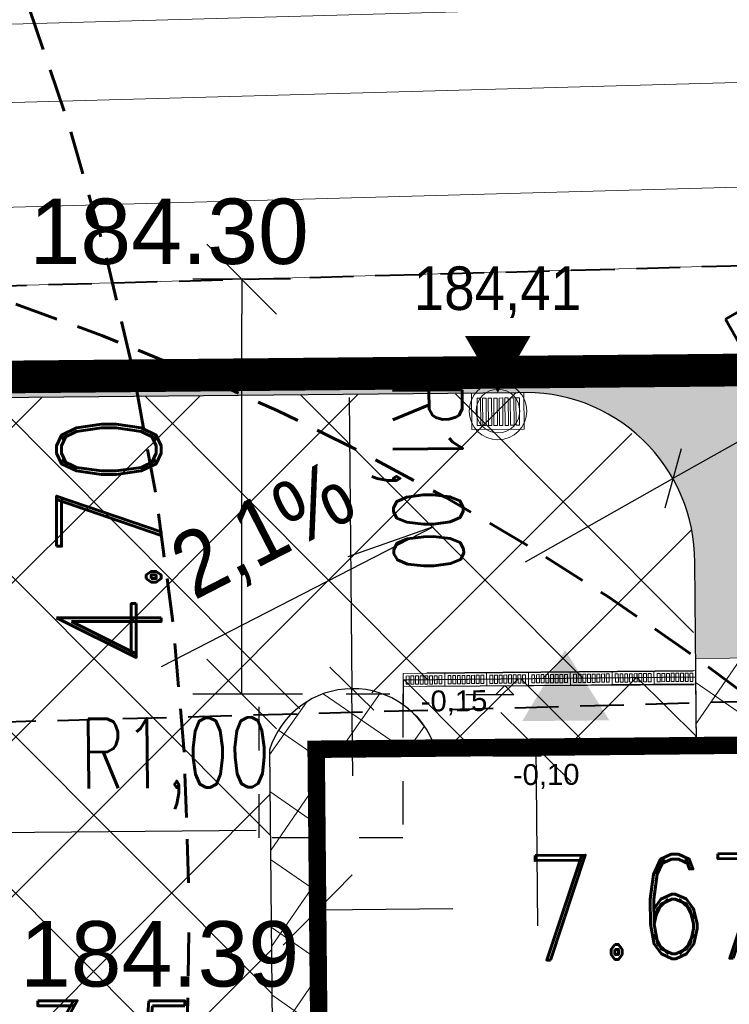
# Model space of a CAD drawing. Extents: x 8014 to 6635291, y -5609 to 5765892.
# Tile 76 of 158: x 6601185.32 to 6601193.46, y 5731807.04 to 5731818.33. Entities that reach past the tile are written whole.
import ezdxf
from ezdxf.enums import TextEntityAlignment as Align

# ---------------------------------------------------------------- set-up
doc = ezdxf.new("R2010")
doc.units = 0
doc.header["$PDSIZE"] = 0.75
for name, pattern in [('( Dashed )', [0.75, 0.5, -0.25]), ('DASHED', [0.75, 0.5, -0.25]), ('HIDDEN', [0.375, 0.25, -0.125]), ('PRZER1-1', [1, 0.5, -0.5])]:
    doc.linetypes.add(name, pattern=pattern)
doc.layers.get('0').update_dxf_attribs({"linetype": 'CONTINUOUS'})
doc.layers.get('Defpoints').update_dxf_attribs({"linetype": 'CONTINUOUS'})
for name, color, linetype, lineweight in [('!m_spadki', 7, 'CONTINUOUS', 30), ('!m_wpusty', 2, 'CONTINUOUS', 20), ('a_krawężnik', 7, 'CONTINUOUS', 30), ('a_obrzeże', 7, 'CONTINUOUS', 18), ('D_WYMIARY', 7, 'CONTINUOUS', 15), ('GESDZI', 7, 'CONTINUOUS', 18), ('GSPWPS_O', 7, 'CONTINUOUS', 13), ('T_str.ochr.8m', 40, 'HIDDEN', 60)]:
    doc.layers.add(name, color=color, linetype=linetype, lineweight=lineweight)
for name, color, linetype in [('A-SZRAF- DROGI', 130, 'CONTINUOUS'), ('a_budynek', 10, 'CONTINUOUS'), ('a_chodnik', 31, 'CONTINUOUS'), ('a_drogi', 4, 'CONTINUOUS'), ('a_granica', 12, 'DASHED'), ('a_komunikacja', 7, 'CONTINUOUS'), ('A_opis', 7, 'CONTINUOUS'), ('a_zieleń', 80, 'CONTINUOUS'), ('Budowlane - Chodnik', 7, 'CONTINUOUS'), ('STREFY', 7, 'CONTINUOUS'), ('Wymiarowanie', 7, 'CONTINUOUS'), ('Wymiarowanie - Poziomy', 172, 'CONTINUOUS')]:
    doc.layers.add(name, color=color, linetype=linetype)
for name, color, linetype, lineweight, true_color in [('AP_HATCH_DROGI', 7, 'CONTINUOUS', 15, 0x949494), ('GESUZY', 7, 'CONTINUOUS', 18, 0x008000), ('GULCPR', 7, 'CONTINUOUS', 18, 0xd200d2)]:
    doc.layers.add(name, color=color, linetype=linetype, lineweight=lineweight, true_color=true_color)
doc.styles.add('Arial', font='arial.ttf')
doc.styles.add('GENERATED_STYLE_2', font='arial.ttf')
doc.styles.add('Romand', font='romand.shx', dxfattribs={"width": 0.8})
doc.styles.add('ROMANS', font='romans.shx', dxfattribs={"width": 0.7})
doc.dimstyles.new('DIM500', dxfattribs={"dimscale": 40, "dimtxt": 0.03, "dimasz": 0.01, "dimexe": 0, "dimexo": 0, "dimgap": 0.02, "dimtad": 1, "dimzin": 9, "dimdsep": 46, "dimtxsty": 'ROMANS', "dimblk": 'TICK1', "dimcen": 0, "dimse1": 1, "dimse2": 1, "dimclrd": 256, "dimclre": 7, "dimclrt": 6, "dimazin": 0, "dimtfac": 1, "dimtdec": 4, "dimtix": 1, "dimtmove": 2, "dimatfit": 3, "dimldrblk": 'TICK1', "dimfxl": 1, "dimtolj": 1, "dimtzin": 9, "dimarcsym": 0})
doc.dimstyles.new('wymiary 1000', dxfattribs={"dimtxt": 1.2, "dimasz": 0.5, "dimexe": 0.2, "dimexo": 0, "dimgap": 0.3, "dimtad": 1, "dimzin": 1, "dimtxsty": 'ROMANS', "dimblk": 'OBLIQUE', "dimcen": 1.5, "dimazin": 0, "dimtfac": 1, "dimtix": 1, "dimtmove": 0, "dimatfit": 3, "dimfxl": 1.25, "dimarcsym": 0})

# ---------------------------------------------------------------- blocks, each defined once
blk = doc.blocks.new('_Oblique')
at = {"color": 0, "linetype": 'ByBlock', "lineweight": -2}
blk.add_line((-0.5, -0.5), (0.5, 0.5), dxfattribs=at)
blk = doc.blocks.new('*D58')
at = {"layer": 'D_WYMIARY', "color": 0, "linetype": 'Continuous', "lineweight": -2}
for p in [(6601188.032255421, 5731809.030940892), (6601183.692454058, 5731808.98941839)]:
    blk.add_line(p, (6601184.692408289, 5731808.998985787), dxfattribs=at)
at = {"layer": 'Defpoints', "color": 0}
for p in [(6601183.692454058, 5731808.98941839), (6601184.692408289, 5731808.998985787)]:
    blk.add_point(p, dxfattribs=at)
at = {"layer": 'D_WYMIARY', "color": 0, "linetype": 'Continuous', "lineweight": -2, "xscale": 0.5, "yscale": 0.5, "zscale": 0.5, "rotation": 180.5481798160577}
blk.add_blockref('_Oblique', (6601184.692408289, 5731808.998985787), dxfattribs=at)
at = {"layer": 'D_WYMIARY', "color": 0, "lineweight": 9, "insert": (6601187.104871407, 5731809.798293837), "char_height": 0.8, "attachment_point": 5, "rotation": 0.5481798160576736, "style": 'ROMANS'}
blk.add_mtext('R1,00', dxfattribs=at)
blk = doc.blocks.new('*D63')
at = {"layer": 'D_WYMIARY', "color": 0, "linetype": 'Continuous', "lineweight": -2}
for p in [(6601189.096657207, 5731813.996991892), (6601189.137850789, 5731809.657123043)]:
    blk.add_line(p, (6601189.128358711, 5731810.657142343), dxfattribs=at)
at = {"layer": 'Defpoints', "color": 0}
for p in [(6601189.128358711, 5731810.657142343), (6601189.137850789, 5731809.657123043)]:
    blk.add_point(p, dxfattribs=at)
at = {"layer": 'D_WYMIARY', "color": 0, "linetype": 'Continuous', "lineweight": -2, "xscale": 0.5, "yscale": 0.5, "zscale": 0.5, "rotation": 270.543829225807}
blk.add_blockref('_Oblique', (6601189.128358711, 5731810.657142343), dxfattribs=at)
at = {"layer": 'D_WYMIARY', "color": 0, "lineweight": 9, "insert": (6601189.881544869, 5731813.084400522), "char_height": 0.8, "attachment_point": 5, "rotation": 270.54382922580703, "style": 'ROMANS'}
blk.add_mtext('R1,00', dxfattribs=at)
blk = doc.blocks.new('OSI18050_XREF_190115_2019.01.15_PB_ ZAGOSPODAROWANIE$0$wpusty')
for p, q in [((-0.2386148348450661, 0.1494239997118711), (-0.1985768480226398, 0.1494239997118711)), ((-0.2386148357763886, -0.1650720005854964), (-0.2386148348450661, 0.1494239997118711)), ((-0.1985768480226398, 0.1494239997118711), (-0.1985768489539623, -0.165072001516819)), ((-0.1749438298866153, 0.1494239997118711), (-0.1349058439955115, 0.1494239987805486)), ((-0.1749438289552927, -0.1650720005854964), (-0.1749438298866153, 0.1494239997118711)), ((-0.1349058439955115, 0.1494239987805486), (-0.1349058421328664, -0.1650720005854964)), ((-0.1112728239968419, 0.1494239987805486), (-0.07123483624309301, 0.1494239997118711)), ((-0.1112728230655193, -0.1650720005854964), (-0.1112728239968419, 0.1494239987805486)), ((-0.07123483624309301, 0.1494239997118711), (-0.07123483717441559, -0.1650720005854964)), ((-0.04760181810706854, 0.1494239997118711), (-0.007563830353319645, 0.1494239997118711)), ((-0.04760181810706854, -0.1650720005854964), (-0.04760181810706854, 0.1494239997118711)), ((-0.007563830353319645, 0.1494239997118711), (-0.00756383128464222, -0.1650720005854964)), ((0.01606918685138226, 0.1494239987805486), (0.05610717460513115, 0.1494239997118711)), ((0.01606918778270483, -0.1650720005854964), (0.01606918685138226, 0.1494239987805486)), ((0.05610717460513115, 0.1494239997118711), (0.05610717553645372, -0.165072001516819)), ((0.07974019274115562, 0.1494239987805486), (0.1197781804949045, 0.1494239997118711)), ((0.0797401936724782, -0.1650720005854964), (0.07974019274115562, 0.1494239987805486)), ((0.1197781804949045, 0.1494239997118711), (0.1197781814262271, -0.1650720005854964)), ((0.1434111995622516, 0.1494239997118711), (0.1834491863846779, 0.1494239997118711)), ((0.1434111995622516, -0.1650720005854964), (0.1434111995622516, 0.1494239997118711)), ((0.1834491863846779, 0.1494239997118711), (0.1834491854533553, -0.1650720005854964)), ((0.2070822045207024, 0.1494239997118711), (0.2471201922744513, 0.1494239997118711)), ((0.2070822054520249, -0.1650720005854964), (0.2070822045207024, 0.1494239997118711)), ((0.2471201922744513, 0.1494239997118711), (0.2471201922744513, -0.1650720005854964)), ((-0.1985768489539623, -0.165072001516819), (-0.2386148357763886, -0.1650720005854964)), ((-0.1349058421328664, -0.1650720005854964), (-0.1749438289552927, -0.1650720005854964)), ((-0.07123483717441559, -0.1650720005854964), (-0.1112728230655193, -0.1650720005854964)), ((-0.00756383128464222, -0.1650720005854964), (-0.04760181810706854, -0.1650720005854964)), ((0.05610717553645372, -0.165072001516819), (0.01606918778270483, -0.1650720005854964)), ((0.1197781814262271, -0.1650720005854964), (0.0797401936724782, -0.1650720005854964)), ((0.1834491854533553, -0.1650720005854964), (0.1434111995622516, -0.1650720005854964)), ((0.2471201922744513, -0.1650720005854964), (0.2070822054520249, -0.1650720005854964))]:
    blk.add_line(p, q)
blk.add_lwpolyline([(-0.3000000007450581, -0.2100000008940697), (0.2999999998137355, -0.2099999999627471), (0.2999999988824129, 0.2099999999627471), (-0.3000000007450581, 0.2099999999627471), (-0.2999999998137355, -0.2100000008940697)])
for radius in [0.33, 0.25]:
    blk.add_circle((0, 0), radius)
blk = doc.blocks.new('TICK1')
at = {"color": 0}
for p, q in [((0, -1.4), (0, 1.4)), ((0, 1.110223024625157e-16), (-0.9999999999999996, 1.110223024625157e-16))]:
    blk.add_line(p, q, dxfattribs=at)
at = {"color": 2}
blk.add_line((-0.9999999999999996, -0.9999999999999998), (1, 1), dxfattribs=at)
blk = doc.blocks.new('*D117')
at = {"layer": 'Defpoints', "color": 0}
for p in [(6601187.864811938, 5731815.35595223), (6601187.931940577, 5731815.35595223), (6601188.063392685, 5731810.597350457)]:
    blk.add_point(p, dxfattribs=at)
at = {"layer": 'Wymiarowanie', "lineweight": -2}
blk.add_line((6601187.864811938, 5731810.997350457), (6601187.864811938, 5731814.95595223), dxfattribs=at)
at = {"layer": 'Wymiarowanie', "lineweight": -2, "xscale": 0.4, "yscale": 0.4, "zscale": 0.4}
for p, rotation in [((6601187.864811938, 5731815.35595223), 90), ((6601187.864811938, 5731810.597350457), 270)]:
    blk.add_blockref('TICK1', p, dxfattribs=dict(at, rotation=rotation))
at = {"layer": 'Wymiarowanie', "color": 6, "insert": (6601186.340128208, 5731812.353106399), "char_height": 1.2, "attachment_point": 5, "rotation": 90, "style": 'Romand'}
blk.add_mtext('\\A1;4.70', dxfattribs=at)
blk = doc.blocks.new('wpust_wąski')
at = {"layer": '!m_wpusty', "linetype": 'Continuous'}
for points in [[(0.2399969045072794, -0.07499711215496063), (0.2399969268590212, 0.07499903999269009), (-0.2400030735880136, 0.07499903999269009), (-0.2400030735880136, -0.07500096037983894)], [(-0.06477116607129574, 0.0474260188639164), (-0.06477040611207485, -0.04734398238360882), (-0.09855245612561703, -0.04734425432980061), (-0.09855321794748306, 0.04742574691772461)], [(-0.06476795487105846, 0.04742986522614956), (-0.06476719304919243, -0.04734013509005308), (-0.09854924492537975, -0.04734040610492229), (-0.09855000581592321, 0.04742959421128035)], [(-0.06476795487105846, 0.04742986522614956), (-0.06476719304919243, -0.04734013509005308), (-0.09854924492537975, -0.04734040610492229), (-0.09855000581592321, 0.04742959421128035)], [(-0.01104875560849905, 0.04742645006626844), (-0.01104799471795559, -0.04734355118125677), (-0.04483004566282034, -0.04734382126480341), (-0.04483080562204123, 0.04742617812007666)], [(-0.0110455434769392, 0.04743029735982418), (-0.01104478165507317, -0.04733970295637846), (-0.04482683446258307, -0.04733997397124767), (-0.04482759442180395, 0.04743002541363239)], [(-0.0110455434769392, 0.04743029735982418), (-0.01104478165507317, -0.04733970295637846), (-0.04482683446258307, -0.04733997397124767), (-0.04482759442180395, 0.04743002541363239)], [(0.1501184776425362, 0.04742774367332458), (0.1501192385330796, -0.04734225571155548), (0.1163371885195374, -0.04734252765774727), (0.1163364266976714, 0.04742747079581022)], [(0.150121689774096, 0.04743159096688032), (0.1501224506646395, -0.04733840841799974), (0.1163404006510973, -0.04733867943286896), (0.1163396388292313, 0.04743131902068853)], [(0.150121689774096, 0.04743159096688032), (0.1501224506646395, -0.04733840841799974), (0.1163404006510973, -0.04733867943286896), (0.1163396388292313, 0.04743131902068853)], [(0.2038408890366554, 0.04742817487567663), (0.2038416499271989, -0.04734182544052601), (0.1700595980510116, -0.04734209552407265), (0.1700588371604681, 0.04742790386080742)], [(0.2038441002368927, 0.04743202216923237), (0.2038448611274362, -0.0473379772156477), (0.1700628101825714, -0.04733824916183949), (0.170062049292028, 0.04743175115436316)], [(0.2038441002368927, 0.04743202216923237), (0.2038448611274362, -0.0473379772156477), (0.1700628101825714, -0.04733824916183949), (0.170062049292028, 0.04743175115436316)]]:
    blk.add_lwpolyline(points, close=True, dxfattribs=at)
for points in [[(-0.2059980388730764, 0.04742488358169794), (-0.1722159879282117, 0.04742515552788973), (-0.1722152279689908, -0.04734484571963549), (-0.2059972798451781, -0.0473451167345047), (-0.205998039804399, 0.04742488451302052)], [(-0.2059948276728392, 0.04742873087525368), (-0.1722127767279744, 0.04742900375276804), (-0.172212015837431, -0.04734099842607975), (-0.2059940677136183, -0.04734127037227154), (-0.2059948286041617, 0.04742873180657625)], [(-0.2059948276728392, 0.04742873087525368), (-0.1722127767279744, 0.04742900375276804), (-0.172212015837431, -0.04734099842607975), (-0.2059940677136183, -0.04734127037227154), (-0.2059948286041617, 0.04742873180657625)], [(-0.1184935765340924, 0.04742558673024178), (-0.118492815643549, -0.04734441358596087), (-0.1522748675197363, -0.04734468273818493), (-0.1522756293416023, 0.04742531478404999), (-0.1184935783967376, 0.04742558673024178)], [(-0.1184903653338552, 0.04742943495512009), (-0.1184896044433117, -0.04734056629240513), (-0.1522716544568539, -0.04734083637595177), (-0.1522724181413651, 0.0474291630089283), (-0.1184903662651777, 0.04742943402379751)], [(-0.1184903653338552, 0.04742943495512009), (-0.1184896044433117, -0.04734056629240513), (-0.1522716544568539, -0.04734083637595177), (-0.1522724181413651, 0.0474291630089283), (-0.1184903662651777, 0.04742943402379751)], [(0.008891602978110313, 0.0474266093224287), (0.04267365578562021, 0.04742688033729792), (0.04267441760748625, -0.04734311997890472), (0.008892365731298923, -0.04734339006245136), (0.008891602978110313, 0.0474266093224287)], [(0.008894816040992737, 0.04743045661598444), (0.04267686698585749, 0.04743072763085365), (0.04267762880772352, -0.04733927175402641), (0.008895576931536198, -0.04733954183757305), (0.008894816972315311, 0.04743045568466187)], [(0.008894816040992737, 0.04743045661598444), (0.04267686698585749, 0.04743072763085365), (0.04267762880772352, -0.04733927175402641), (0.008895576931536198, -0.04733954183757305), (0.008894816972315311, 0.04743045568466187)], [(0.06261401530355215, 0.04742704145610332), (0.0963960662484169, 0.04742731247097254), (0.09639682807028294, -0.04734268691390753), (0.06261477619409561, -0.04734295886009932), (0.06261401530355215, 0.04742704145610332)], [(0.062617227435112, 0.04743088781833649), (0.09639927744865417, 0.04743115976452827), (0.09640003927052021, -0.04733883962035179), (0.06261798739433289, -0.04733911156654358), (0.062617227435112, 0.04743088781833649)], [(0.062617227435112, 0.04743088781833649), (0.09639927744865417, 0.04743115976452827), (0.09640003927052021, -0.04733883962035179), (0.06261798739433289, -0.04733911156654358), (0.062617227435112, 0.04743088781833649)]]:
    blk.add_lwpolyline(points, dxfattribs=at)
blk = doc.blocks.new('*D120')
at = {"layer": 'Defpoints', "color": 0}
for p in [(6601196.393050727, 5731810.035527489), (6601188.718701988, 5731809.96210059), (6601196.410688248, 5731808.19210928)]:
    blk.add_point(p, dxfattribs=at)
at = {"layer": 'Wymiarowanie', "lineweight": -2}
for p, q in [((6601189.136321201, 5731808.12250934), (6601190.287904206, 5731808.133527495)), ((6601196.010706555, 5731808.188282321), (6601194.859123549, 5731808.177264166))]:
    blk.add_line(p, q, dxfattribs=at)
at = {"layer": 'Wymiarowanie', "lineweight": -2, "xscale": 0.4, "yscale": 0.4, "zscale": 0.4}
for p, rotation in [((6601188.736339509, 5731808.118682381), 180.5481798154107), ((6601196.410688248, 5731808.19210928), 0.5481798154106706)]:
    blk.add_blockref('TICK1', p, dxfattribs=dict(at, rotation=rotation))
at = {"layer": 'Wymiarowanie', "color": 6, "insert": (6601192.573513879, 5731808.15539583), "char_height": 1.2, "attachment_point": 5, "rotation": 0.5481798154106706, "style": 'Romand'}
blk.add_mtext('\\A1;7.67', dxfattribs=at)
blk = doc.blocks.new('*D121')
at = {"layer": 'Defpoints', "color": 0}
for p in [(6601190.58712187, 5731809.979977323), (6601190.696008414, 5731798.599498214), (6601191.349629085, 5731798.605751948)]:
    blk.add_point(p, dxfattribs=at)
at = {"layer": 'Wymiarowanie', "lineweight": -2}
for p, q in [((6601191.2445695, 5731809.586249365), (6601191.260366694, 5731807.93517626)), ((6601191.345802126, 5731799.005733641), (6601191.311538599, 5731802.586849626))]:
    blk.add_line(p, q, dxfattribs=at)
at = {"layer": 'Wymiarowanie', "lineweight": -2, "xscale": 0.4, "yscale": 0.4, "zscale": 0.4}
for p, rotation in [((6601191.240742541, 5731809.986231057), 90.54817982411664), ((6601191.349629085, 5731798.605751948), 270.5481798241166)]:
    blk.add_blockref('TICK1', p, dxfattribs=dict(at, rotation=rotation))
at = {"layer": 'Wymiarowanie', "color": 6, "insert": (6601192.441812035, 5731805.272072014), "char_height": 1.2, "attachment_point": 5, "rotation": 270.54817982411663, "style": 'Romand'}
blk.add_mtext('\\A1;11.38', dxfattribs=at)
blk = doc.blocks.new('*D171')
at = {"layer": 'Defpoints', "color": 0}
for p in [(6601184.727715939, 5731805.77264104), (6601184.727715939, 5731805.289875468), (6601188.228175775, 5731805.323196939)]:
    blk.add_point(p, dxfattribs=at)
at = {"layer": 'Wymiarowanie', "lineweight": -2}
for p, q in [((6601184.327715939, 5731805.77264104), (6601183.927715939, 5731805.77264104)), ((6601188.228175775, 5731805.77264104), (6601184.727715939, 5731805.77264104)), ((6601188.628175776, 5731805.77264104), (6601189.028175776, 5731805.77264104))]:
    blk.add_line(p, q, dxfattribs=at)
at = {"layer": 'Wymiarowanie', "lineweight": -2, "xscale": 0.4, "yscale": 0.4, "zscale": 0.4}
blk.add_blockref('TICK1', (6601184.727715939, 5731805.77264104), dxfattribs=at)
at = {"layer": 'Wymiarowanie', "lineweight": -2, "xscale": 0.4, "yscale": 0.4, "zscale": 0.4, "rotation": 180}
blk.add_blockref('TICK1', (6601188.228175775, 5731805.77264104), dxfattribs=at)
at = {"layer": 'Wymiarowanie', "color": 6, "insert": (6601186.368319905, 5731806.476080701), "char_height": 1.2, "attachment_point": 5, "style": 'Romand'}
blk.add_mtext('\\A1;3.5', dxfattribs=at)
blk = doc.blocks.new('*D355')
at = {"layer": 'D_WYMIARY', "color": 0, "linetype": 'Continuous', "lineweight": -2}
for p in [(6601195.722498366, 5731814.707548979), (6601191.121506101, 5731812.113382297)]:
    blk.add_line(p, (6601192.813088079, 5731813.067142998), dxfattribs=at)
at = {"layer": 'Defpoints', "color": 0}
for p in [(6601192.813088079, 5731813.067142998), (6601191.121506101, 5731812.113382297)]:
    blk.add_point(p, dxfattribs=at)
at = {"layer": 'D_WYMIARY', "color": 0, "linetype": 'Continuous', "lineweight": -2, "xscale": 0.5, "yscale": 0.5, "zscale": 0.5, "rotation": 209.4155061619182}
blk.add_blockref('_Oblique', (6601192.813088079, 5731813.067142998), dxfattribs=at)
at = {"layer": 'D_WYMIARY', "color": 0, "lineweight": 9, "insert": (6601194.539886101, 5731814.931825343), "char_height": 0.8, "attachment_point": 5, "rotation": 29.41550616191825, "style": 'ROMANS'}
blk.add_mtext('R2,00', dxfattribs=at)

msp = doc.modelspace()

# ---------------------------------------------------------------- hatches: boundary and pattern name
at = {"transparency": 33554687}
h = msp.add_hatch(dxfattribs=at)
h.set_pattern_fill('ANSI31', color=256)
h.set_pattern_definition([(45, (0, 0), (-2.245064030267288, 2.245064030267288), [])])
edge = h.paths.add_edge_path()
edge.add_line((6601189.71617973, 5731810.754771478), (6601189.71617973, 5731810.476779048))
edge.add_arc((6601189.120586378, 5731809.652778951), 1.016714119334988, 18.28047389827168, 54.140319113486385, ccw=False)
edge.add_line((6601190.085989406, 5731809.971690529), (6601193.083563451, 5731810.003862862))
edge.add_line((6601193.083563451, 5731810.003862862), (6601193.076005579, 5731810.78898034))
edge.add_line((6601193.076005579, 5731810.78898034), (6601189.71617973, 5731810.754771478))
at = {"layer": 'A-SZRAF- DROGI', "linetype": 'ByBlock', "lineweight": 0}
h = msp.add_hatch(dxfattribs=at)
h.set_pattern_fill('ANSI37', color=253, scale=3, style=0)
h.set_pattern_definition([(45, (3365827.470421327, 2822255.75228963), (-0.2651650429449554, 0.2651650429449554), []), (135, (3365827.470421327, 2822255.75228963), (-0.2651650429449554, -0.2651650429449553), [])])
h.paths.add_polyline_path([(6601164.801, 5731825.446), (6601168.790559, 5731826.947746), (6601168.820585, 5731824.474329), (6601166.454, 5731823.503)])
edge = h.paths.add_edge_path()
edge.add_line((6601172.476, 5731825.895), (6601172.4105, 5731828.025676))
edge.add_line((6601172.4105, 5731828.025676), (6601173.992, 5731828.189))
edge.add_arc((6601186.03492027, 5732243.680015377), 415.665509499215, 268.3397586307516, 269.9116548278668)
edge.add_line((6601185.394, 5731828.015), (6601205.043, 5731828.193))
edge.add_line((6601205.043, 5731828.193), (6601225.2324, 5731828.343))
edge.add_line((6601225.2324, 5731828.343), (6601245.168, 5731828.586))
edge.add_line((6601245.168, 5731828.586), (6601245.54301782, 5731828.590239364))
edge.add_line((6601245.54301782, 5731828.590239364), (6601246.883624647, 5731826.593755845))
edge.add_line((6601246.883624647, 5731826.593755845), (6601221.789705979, 5731826.309230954))
edge.add_line((6601221.789705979, 5731826.309230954), (6601205.136, 5731826.031))
edge.add_line((6601205.136, 5731826.031), (6601185.273, 5731825.848))
edge.add_line((6601185.273, 5731825.848), (6601173.834, 5731826.053))
edge.add_line((6601173.834, 5731826.053), (6601172.476, 5731825.895))
edge = h.paths.add_edge_path()
edge.add_line((6601111.994, 5731733.86), (6601109.203, 5731750.836))
edge.add_line((6601109.203, 5731750.836), (6601106.88, 5731760.994))
edge.add_line((6601106.88, 5731760.994), (6601102.557, 5731779.174))
edge.add_line((6601102.557, 5731779.174), (6601096.809, 5731802.335))
edge.add_line((6601096.809, 5731802.335), (6601093.3935, 5731815.0755))
edge.add_arc((6601112.890643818, 5731821.406846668), 20.49937969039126, 186.6456011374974, 197.9902726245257, ccw=False)
edge.add_arc((6601104.100382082, 5731821.197027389), 11.77172068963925, 157.093056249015, 190.5856574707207, ccw=False)
edge.add_line((6601093.257, 5731825.779000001), (6601095.519, 5731824.743))
edge.add_line((6601095.519, 5731824.743), (6601101.325, 5731802.801))
edge.add_line((6601101.325, 5731802.801), (6601106.886, 5731780.522))
edge.add_line((6601106.886, 5731780.522), (6601111.376, 5731762.136))
edge.add_line((6601111.376, 5731762.136), (6601116.585, 5731733.745))
edge.add_line((6601116.585, 5731733.745), (6601117.929, 5731724.497))
edge.add_line((6601117.929, 5731724.497), (6601120.174581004, 5731712.998631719))
edge.add_line((6601120.174581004, 5731712.998631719), (6601122.073782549, 5731714.127215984))
edge.add_line((6601122.073782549, 5731714.127215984), (6601119.954, 5731724.963))
edge.add_line((6601119.954, 5731724.963), (6601118.634, 5731734.045))
edge.add_line((6601118.634, 5731734.045), (6601113.329, 5731762.836))
edge.add_line((6601113.329, 5731762.836), (6601108.915, 5731781.012))
edge.add_line((6601108.915, 5731781.012), (6601103.286, 5731803.464))
edge.add_line((6601103.286, 5731803.464), (6601098.333, 5731822.44))
edge.add_line((6601098.333, 5731822.44), (6601100.26, 5731826.8))
edge.add_line((6601100.26, 5731826.8), (6601104.18, 5731826.61))
edge.add_line((6601104.18, 5731826.61), (6601124.59, 5731825.705))
edge.add_arc((6601125.610328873, 5731847.683485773), 22.00215689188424, 254.8648362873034, 267.34201003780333, ccw=False)
edge.add_line((6601119.865631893, 5731826.444527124), (6601114.201632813, 5731827.976553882))
edge.add_arc((6601110.333611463, 5731814.50400797), 14.01681427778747, 73.98101766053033, 84.72925958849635)
edge.add_line((6601111.621225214, 5731828.46155551), (6601104.31, 5731828.801))
edge.add_line((6601104.31, 5731828.801), (6601098.736000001, 5731829.044))
edge.add_arc((6601099.467862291, 5731836.320540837), 7.313252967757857, 237.4214308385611, 264.25660123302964, ccw=False)
edge.add_line((6601095.530000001, 5731830.158), (6601092.874, 5731826.011))
edge.add_arc((6601101.918260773, 5731821.943692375), 9.916735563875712, 155.7860047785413, 175.0173574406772)
edge.add_arc((6601112.859662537, 5731821.4016454), 20.86790340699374, 176.1439813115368, 198.0522861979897)
edge.add_line((6601093.019, 5731814.935), (6601096.416, 5731802.213))
edge.add_line((6601096.416, 5731802.213), (6601102.139, 5731779.125))
edge.add_line((6601102.139, 5731779.125), (6601106.492, 5731760.912))
edge.add_line((6601106.492, 5731760.912), (6601108.825, 5731750.719))
edge.add_line((6601108.825, 5731750.719), (6601111.607, 5731733.785))
edge.add_line((6601111.607, 5731733.785), (6601115.11, 5731713.014))
edge.add_line((6601115.11, 5731713.014), (6601115.782940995, 5731710.388937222))
edge.add_line((6601115.782940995, 5731710.388937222), (6601116.122591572, 5731710.590771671))
edge.add_line((6601116.122591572, 5731710.590771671), (6601115.488, 5731713.094))
edge.add_line((6601115.488, 5731713.094), (6601113.741, 5731723.477))
edge.add_line((6601113.741, 5731723.477), (6601111.994, 5731733.86))
at = {"layer": 'a_chodnik', "lineweight": 13, "transparency": 33554687}
h = msp.add_hatch(dxfattribs=at)
h.set_pattern_fill('ANSI37-METRIC', color=256, scale=0.2, angle=280.2340517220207)
h.set_pattern_definition([(325.2340517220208, (0, 0), (0.3620931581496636, 0.5216450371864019), []), (55.23405172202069, (0, 0), (-0.5216450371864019, 0.3620931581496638), [])])
h.paths.add_polyline_path([(6601199.79107214, 5731800.418106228), (6601199.73158544, 5731806.642525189), (6601197.425292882, 5731806.620725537), (6601197.383239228, 5731811.044963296), (6601193.076112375, 5731811.003921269), (6601193.085666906, 5731810.003882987), (6601196.393050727, 5731810.03552749), (6601196.437765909, 5731805.811110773), (6601198.232898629, 5731805.828327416), (6601198.233817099, 5731805.73233181), (6601198.239816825, 5731805.732389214), (6601198.240199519, 5731805.692391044), (6601198.280197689, 5731805.692773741, -0.4142132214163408), (6601198.276236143, 5731805.688735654), (6601198.248237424, 5731805.688467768, 0.4142128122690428), (6601198.244275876, 5731805.68442968), (6601198.244543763, 5731805.656430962, -0.4142128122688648), (6601198.240582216, 5731805.652392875), (6601199.068578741, 5731805.660315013, -1.621182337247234e-05), (6601199.068583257, 5731805.660431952), (6601199.069544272, 5731805.660324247), (6601199.068578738, 5731805.66031501, -0.4001453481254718), (6601198.248130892, 5731804.863428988, -0.4001453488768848), (6601199.08367609, 5731804.082387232, -9.460203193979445e-07), (6601199.084641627, 5731804.08239647), (6601199.083682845, 5731804.082270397), (6601199.08367609, 5731804.082387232), (6601198.255679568, 5731804.074465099, -0.4142128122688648), (6601198.259717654, 5731804.070503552), (6601198.259985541, 5731804.042504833, 0.4142127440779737), (6601198.264023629, 5731804.038543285), (6601198.292022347, 5731804.038811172, -0.4142130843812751), (6601198.296060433, 5731804.034849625), (6601198.256062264, 5731804.034466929), (6601198.25644496, 5731803.99446876), (6601198.250445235, 5731803.994411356), (6601198.250751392, 5731803.962412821), (6601198.256751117, 5731803.962470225), (6601198.257133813, 5731803.922472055), (6601198.297131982, 5731803.92285475, -0.4142130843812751), (6601198.293170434, 5731803.918816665), (6601198.265171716, 5731803.918548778, 0.4142149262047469), (6601198.261210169, 5731803.914510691), (6601198.261478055, 5731803.886511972, -0.4142129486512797), (6601198.257516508, 5731803.882473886), (6601199.085513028, 5731803.890396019), (6601199.085517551, 5731803.890512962), (6601199.086478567, 5731803.890405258), (6601199.08551303, 5731803.890396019, -0.400145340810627), (6601198.265065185, 5731803.093509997, -0.3993184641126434), (6601199.101575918, 5731802.312477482), (6601198.272613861, 5731802.304546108, -0.04554378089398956), (6601198.272996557, 5731802.264547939), (6601198.274068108, 5731802.152553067, -0.04554368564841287), (6601198.2744508, 5731802.112554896), (6601199.102447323, 5731802.120477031)])
h.paths.add_polyline_path([(6601199.102447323, 5731802.120477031, -0.4001453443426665), (6601198.281999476, 5731801.323591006, -0.4001453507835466), (6601199.117544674, 5731800.542549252), (6601199.118510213, 5731800.542558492), (6601199.117551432, 5731800.542432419), (6601199.117544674, 5731800.542549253), (6601198.289548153, 5731800.534627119, -0.4142140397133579), (6601198.293586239, 5731800.530665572), (6601198.293854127, 5731800.502666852, 0.4142116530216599), (6601198.297892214, 5731800.498705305), (6601198.325890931, 5731800.498973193, -0.4142132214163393), (6601198.329929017, 5731800.495011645), (6601198.289930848, 5731800.494628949), (6601198.290313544, 5731800.454630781), (6601198.284313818, 5731800.454573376), (6601198.28523229, 5731800.35857777), (6601196.48580291, 5731800.341361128), (6601196.501937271, 5731798.655048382), (6601194.201424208, 5731798.633037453), (6601194.215776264, 5731797.133005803), (6601197.516155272, 5731797.164784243), (6601199.802988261, 5731799.171257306), (6601199.79107214, 5731800.418106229), (6601199.102447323, 5731802.120477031)], is_closed=False)
h.paths.add_polyline_path([(6601190.085989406, 5731809.97518257, 0.7265352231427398), (6601188.183845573, 5731809.957127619), (6601188.300847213, 5731797.726696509, 0.7244697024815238), (6601190.202698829, 5731797.746911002), (6601190.193687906, 5731798.594690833), (6601188.827588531, 5731798.581621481), (6601188.721510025, 5731809.668614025), (6601188.718701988, 5731809.96210059)])
at = {"layer": 'a_drogi', "transparency": 33554687}
h = msp.add_hatch(dxfattribs=at)
h.set_pattern_fill('ANSI37', color=256, scale=0.3, style=0)
h.set_pattern_definition([(45, (100, 0), (-0.6735192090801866, 0.6735192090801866), []), (135, (100, 0), (-0.6735192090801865, -0.6735192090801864), [])])
edge = h.paths.add_edge_path()
edge.add_line((6601189.71617973, 5731810.754771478), (6601189.71617973, 5731810.476779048))
edge.add_arc((6601189.120586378, 5731809.652778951), 1.016714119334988, 18.28047389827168, 54.140319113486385, ccw=False)
edge.add_line((6601190.085989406, 5731809.971690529), (6601193.083563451, 5731810.003862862))
edge.add_line((6601193.083563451, 5731810.003862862), (6601193.076005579, 5731810.78898034))
edge.add_line((6601193.076005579, 5731810.78898034), (6601189.71617973, 5731810.754771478))
at = {"layer": 'a_zieleń', "transparency": 33554687}
h = msp.add_hatch(dxfattribs=at)
h.set_pattern_fill('ANSI31', color=256, scale=2, angle=0.5415578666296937)
h.set_pattern_definition([(45.5415578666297, (6600987.53512271, 5732094.771343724), (-0.1784396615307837, 0.1750979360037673), [])])
edge = h.paths.add_edge_path()
edge.add_line((6601184.522925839, 5731785.715408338), (6601184.766921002, 5731785.473322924))
edge.add_line((6601184.766921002, 5731785.473322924), (6601208.79, 5731802.27))
edge.add_line((6601208.79, 5731802.27), (6601211.05, 5731814.48))
edge.add_line((6601211.05, 5731814.48), (6601142.150843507, 5731813.822858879))
edge.add_arc((6601143.69840858, 5731819.101553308), 5.500870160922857, 253.6603434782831, 270.5475106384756)
edge.add_line((6601143.750973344, 5731813.6009343), (6601191.033618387, 5731814.053326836))
edge.add_arc((6601191.121506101, 5731812.113382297), 1.941934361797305, 359.83740764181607, 92.59396805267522, ccw=False)
edge.add_line((6601193.063432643, 5731812.107871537), (6601193.07399525, 5731811.003901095))
edge.add_line((6601193.07399525, 5731811.003901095), (6601197.383252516, 5731811.044963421))
edge.add_line((6601197.383252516, 5731811.044963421), (6601197.425292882, 5731806.620725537))
edge.add_line((6601197.425292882, 5731806.620725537), (6601199.73158594, 5731806.642472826))
edge.add_line((6601199.73158594, 5731806.642472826), (6601199.802988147, 5731799.171269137))
edge.add_line((6601199.802988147, 5731799.171269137), (6601197.516155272, 5731797.164784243))
edge.add_line((6601197.516155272, 5731797.164784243), (6601194.215775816, 5731797.133052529))
edge.add_line((6601194.215775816, 5731797.133052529), (6601194.250820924, 5731793.47024802))
edge.add_arc((6601191.537576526, 5731793.658273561), 2.719751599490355, 281.08944697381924, 356.0357887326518, ccw=False)
edge.add_line((6601192.060696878, 5731790.989304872), (6601185.152182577, 5731786.155675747))
edge.add_arc((71774552.68679601, -87417922.68084788), 113685689.9179969, 124.9790439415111, 124.9790443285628)
h.paths.add_polyline_path([(6601204.905956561, 5731809.178180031), (6601202.576515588, 5731808.578882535), (6601203.741236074, 5731808.878531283)], flags=16)
at = {"layer": 'AP_HATCH_DROGI', "transparency": 33554687}
h = msp.add_hatch(dxfattribs=at)
h.set_pattern_fill('ANSI37', color=8, scale=0.4, style=0)
h.set_pattern_definition([(45, (-235.1363771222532, -0.007408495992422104), (-0.8980256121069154, 0.8980256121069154), []), (135, (-235.1363771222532, -0.007408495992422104), (-0.8980256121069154, -0.8980256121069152), [])])
h.paths.add_polyline_path([(6601193.249542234, 5731793.599106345), (6601193.023173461, 5731793.157140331), (6601192.537164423, 5731792.545996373), (6601191.365211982, 5731791.715704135), (6601183.212684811, 5731786.011685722), (6601182.497746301, 5731785.59703122), (6601181.617589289, 5731785.472365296), (6601180.787473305, 5731785.553877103), (6601179.223053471, 5731786.31994221), (6601177.752199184, 5731787.151714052), (6601177.339079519, 5731787.292707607), (6601176.353805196, 5731787.380852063), (6601169.258341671, 5731787.337031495), (6601168.753547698, 5731787.164823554), (6601168.391850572, 5731786.815376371), (6601168.269527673, 5731786.161551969), (6601168.290580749, 5731783.987948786), (6601168.488974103, 5731783.423273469), (6601168.945697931, 5731783.165323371), (6601175.69063093, 5731779.256652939), (6601170.30296666, 5731775.521471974), (6601167.794910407, 5731776.936167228), (6601167.128955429, 5731777.163692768), (6601166.526245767, 5731776.961653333), (6601165.767206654, 5731775.783688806), (6601163.33174438, 5731771.472463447), (6601149.285564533, 5731779.333072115), (6601151.242391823, 5731782.823348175, 0.4126509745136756), (6601150.866490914, 5731784.182768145, -0.1085287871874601), (6601148.96558026, 5731785.930285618), (6601146.409825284, 5731789.580268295, 0.3525795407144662), (6601145.069900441, 5731789.886280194), (6601141.732827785, 5731787.547236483), (6601129.630619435, 5731804.831204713), (6601132.978262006, 5731807.182528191, 0.4134176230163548), (6601133.224768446, 5731808.57313886, -0.1152150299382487), (6601132.259080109, 5731812.541634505), (6601132.249191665, 5731813.578443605), (6601191.12157696, 5731814.047908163), (6601191.993802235, 5731813.804172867), (6601192.465289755, 5731813.507952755), (6601192.845826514, 5731812.99932286), (6601193.051446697, 5731812.404393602), (6601193.047141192, 5731810.787722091), (6601189.71617973, 5731810.759041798), (6601189.71617973, 5731810.476779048), (6601189.478657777, 5731810.589941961), (6601189.137921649, 5731810.649778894), (6601188.638827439, 5731810.516336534), (6601188.455564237, 5731810.361099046), (6601188.183916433, 5731809.949719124), (6601188.300918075, 5731797.719288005), (6601188.593649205, 5731797.284428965), (6601189.24852946, 5731797.040421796), (6601189.730764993, 5731797.164266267), (6601189.9472133, 5731797.324671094), (6601190.197602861, 5731797.731115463, -0.05991203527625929), (6601190.100695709, 5731797.525527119), (6601190.166834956, 5731797.525527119), (6601193.211719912, 5731797.5521764), (6601193.249542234, 5731793.599106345)], is_closed=False)
h.paths.add_polyline_path([(6601150.891862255, 5731811.46124344), (6601160.891791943, 5731811.516907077), (6601161.10822189, 5731789.159091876), (6601151.108690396, 5731789.062293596)], flags=16)
h.paths.add_polyline_path([(6601183.692642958, 5731809.969609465), (6601184.392950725, 5731809.683450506), (6601184.692597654, 5731808.979128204), (6601184.811738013, 5731796.463292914), (6601184.682850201, 5731795.960525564), (6601184.52561327, 5731795.751385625), (6601184.137843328, 5731795.50636878), (6601183.821335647, 5731795.45177002), (6601168.207583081, 5731795.409667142), (6601167.268951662, 5731795.745236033), (6601166.254055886, 5731796.470527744), (6601165.426889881, 5731797.629044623), (6601165.163207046, 5731798.3539978), (6601165.033918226, 5731799.292866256), (6601165.009865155, 5731801.818820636), (6601164.931315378, 5731807.967476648), (6601165.324893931, 5731808.648588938), (6601165.820058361, 5731809.170203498), (6601166.435272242, 5731809.557882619), (6601167.143473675, 5731809.853225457)], flags=16)

# ---------------------------------------------------------------- linework, layer by layer
at = {"layer": '!m_spadki', "linetype": 'Continuous'}
msp.add_lwpolyline([(6601190.802833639, 5731814.052356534, 0, 0.75, 0), (6601190.802833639, 5731814.701875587, 0, 0, 0)], format="xyseb", dxfattribs=at)
msp.add_lwpolyline([(6601190.802833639, 5731814.052356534, 0, 0.75, 0), (6601190.802833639, 5731814.701875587, 0, 0, 0)], format="xyseb", dxfattribs=at)
msp.add_lwpolyline([(6601190.802833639, 5731814.052356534, 0, 0.75, 0), (6601190.802833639, 5731814.701875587, 0, 0, 0)], format="xyseb", dxfattribs=at)
msp.add_lwpolyline([(6601186.942905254, 5731810.911680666), (6601190.061700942, 5731812.514027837), (6601189.081638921, 5731812.168721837)], dxfattribs=at)
msp.add_lwpolyline([(6601186.942905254, 5731810.911680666), (6601190.061700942, 5731812.514027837), (6601189.081638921, 5731812.168721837)], dxfattribs=at)
msp.add_lwpolyline([(6601186.942905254, 5731810.911680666), (6601190.061700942, 5731812.514027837), (6601189.081638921, 5731812.168721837)], dxfattribs=at)
at = {"elevation": 60.48}
msp.add_lwpolyline([(6601189.71617973, 5731810.754771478), (6601189.71617973, 5731810.476779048, -0.1577576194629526), (6601190.085989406, 5731809.971690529), (6601193.083563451, 5731810.003862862), (6601193.076005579, 5731810.78898034)], format="xyb", close=True, dxfattribs=at)
at = {"layer": 'a_budynek', "const_width": 0.2}
msp.add_lwpolyline([(6601188.718701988, 5731809.96210059), (6601196.393050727, 5731810.035527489), (6601196.501937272, 5731798.655048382), (6601188.827588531, 5731798.581621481), (6601188.718701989, 5731809.96210059)], dxfattribs=at)
at = {"layer": 'a_budynek', "color": 1, "lineweight": 30}
msp.add_lwpolyline([(6601188.827588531, 5731798.581621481), (6601188.718701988, 5731809.96210059), (6601196.393050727, 5731810.03552749), (6601196.501937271, 5731798.655048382)], close=True, dxfattribs=at)
at = {"layer": 'a_granica', "elevation": 10.08}
msp.add_lwpolyline([(6601154.4, 5731764.22, 0.3750107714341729, 0.3750107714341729, 0), (6601119.83, 5731813.61, 0.3750107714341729, 0.3750107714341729, 0), (6601211.05, 5731814.48, 0.3750107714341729, 0.3750107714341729, 0), (6601208.79, 5731802.27, 0.3750107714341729, 0.3750107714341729, 0), (6601154.4, 5731764.22, 0.3750107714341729, 0, 0)], format="xyseb", dxfattribs=at)
at = {"layer": 'a_komunikacja'}
msp.add_solid([(6601192.083004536, 5731810.294303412, 10.08), (6601191.083050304, 5731810.284736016, 10.08), (6601191.575277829, 5731811.099482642, 10.08)], dxfattribs=at)
at = {"layer": 'a_krawężnik'}
msp.add_lwpolyline([(6601193.083563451, 5731810.003862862), (6601193.063432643, 5731812.107871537, 0.4283762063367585), (6601191.033618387, 5731814.053326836), (6601143.750973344, 5731813.6009343, -0.0738303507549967), (6601142.150830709, 5731813.822882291)], format="xyb", dxfattribs=at)
msp.add_lwpolyline([(6601193.083563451, 5731810.003862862), (6601193.063432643, 5731812.107871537, 0.4283762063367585), (6601191.033618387, 5731814.053326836), (6601143.750973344, 5731813.6009343, -0.0738303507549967), (6601142.150830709, 5731813.822882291)], format="xyb", dxfattribs=at)
at = {"layer": 'a_krawężnik', "linetype": 'Continuous', "flags": 128}
msp.add_lwpolyline([(6601190.085989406, 5731809.97518257, 0.7265352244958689), (6601188.183845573, 5731809.957127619, 0.6732106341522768), (6601188.183845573, 5731809.957127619), (6601188.300847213, 5731797.726696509, 0.4907065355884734), (6601188.300847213, 5731797.726696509), (6601188.300847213, 5731797.726696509, 0.7244697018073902), (6601190.202698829, 5731797.746911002), (6601190.202698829, 5731797.746911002), (6601190.193687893, 5731798.594692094)], format="xyb", dxfattribs=at)
at = {"layer": 'a_obrzeże', "linetype": 'Continuous', "elevation": 10.0800000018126}
msp.add_lwpolyline([(6601193.075969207, 5731811.003919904), (6601197.383252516, 5731811.04496342), (6601197.425292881, 5731806.620725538)], dxfattribs=at)
at = {"layer": 'A_opis', "linetype": 'PRZER1-1'}
msp.add_lwpolyline([(6601188.063392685, 5731810.597350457), (6601189.713392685, 5731810.597350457), (6601189.713392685, 5731808.947350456), (6601188.063392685, 5731808.947350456)], close=True, dxfattribs=at)
at = {"layer": 'Budowlane - Chodnik'}
for p, q in [((6601193.044707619, 5731810.862685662), (6601189.988883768, 5731810.836690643)), ((6601189.988883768, 5731810.836690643), (6601193.044707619, 5731810.862685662)), ((6601189.990683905, 5731810.684800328), (6601193.051427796, 5731810.705240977))]:
    msp.add_line(p, q, dxfattribs=at)
at = {"layer": 'GESDZI', "color": 8, "linetype": 'Continuous', "lineweight": 18, "elevation": 10.22}
for points in [[(6601211.78, 5731818.44), (6601211.05, 5731814.48), (6601119.83, 5731813.61), (6601115.84, 5731819.32), (6601113, 5731823.37), (6601202.29, 5731822.31)], [(6601154.4, 5731764.22), (6601127.53, 5731802.6), (6601119.83, 5731813.61), (6601211.05, 5731814.48), (6601208.79, 5731802.27)]]:
    msp.add_lwpolyline(points, close=True, dxfattribs=at)
at = {"layer": 'GESUZY', "color": 8, "linetype": 'PRZER1-1', "lineweight": 18, "elevation": 10.08}
for points in [[(6601127.53, 5731802.6), (6601111.72, 5731792.46), (6601122.2, 5731776.01), (6601137.31, 5731752.26), (6601140.46, 5731754.47), (6601154.4, 5731764.22), (6601208.79, 5731802.27), (6601211.05, 5731814.48), (6601119.83, 5731813.61)], [(6601154.4, 5731764.22), (6601127.53, 5731802.6), (6601119.83, 5731813.61), (6601211.05, 5731814.48), (6601208.79, 5731802.27)]]:
    msp.add_lwpolyline(points, close=True, dxfattribs=at)
at = {"layer": 'GULCPR', "color": 8, "linetype": 'Continuous', "lineweight": 18, "elevation": 10.14}
for points in [[(6601242.922113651, 5731850.774025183), (6601243.09510983, 5731831.551662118), (6601243.201327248, 5731818.77209567), (6601219.14166773, 5731818.886862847), (6601195.053657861, 5731818.55362904), (6601171.222213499, 5731817.895276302), (6601147.075839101, 5731817.585569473), (6601123.89233487, 5731817.356379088), (6601124.300323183, 5731829.744117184), (6601115.208678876, 5731830.053760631), (6601115.417880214, 5731817.642236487), (6601111.159444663, 5731817.587184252), (6601108.078987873, 5731816.442718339)], [(6601245.922606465, 5731850.732412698), (6601246.094955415, 5731831.582211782), (6601246.488516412, 5731816.136955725), (6601219.177925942, 5731815.887076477), (6601195.101357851, 5731815.554000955), (6601171.267344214, 5731814.895607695), (6601147.1127551, 5731814.585795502), (6601120.900395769, 5731814.354137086), (6601121.23913615, 5731826.839182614), (6601117.966043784, 5731826.849638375), (6601118.016518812, 5731814.323476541), (6601111.177180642, 5731814.595477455), (6601108.097088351, 5731815.592772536)], [(6601245.022457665, 5731850.744896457), (6601245.195058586, 5731831.566698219), (6601245.565505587, 5731817.028548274), (6601219.167584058, 5731816.787019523), (6601195.08270615, 5731816.453829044), (6601171.249145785, 5731815.795448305), (6601147.1030069, 5731815.485744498), (6601121.825368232, 5731815.262346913), (6601122.16380585, 5731827.736233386), (6601117.062398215, 5731827.752529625), (6601117.112737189, 5731815.260131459), (6601111.336643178, 5731815.489847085), (6601108.374326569, 5731816.449007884)], [(6601243.822262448, 5731850.761541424), (6601243.99507617, 5731831.559451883), (6601244.108874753, 5731817.86775633), (6601219.145746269, 5731817.986833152), (6601195.072310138, 5731817.65380096), (6601171.240412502, 5731816.995435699), (6601147.086058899, 5731816.685626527), (6601122.961901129, 5731816.447136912), (6601123.371218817, 5731828.875238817), (6601116.124511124, 5731829.122047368), (6601116.332979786, 5731816.753991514), (6601111.326851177, 5731816.689273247), (6601108.392427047, 5731815.59906208)]]:
    msp.add_lwpolyline(points, dxfattribs=at)
at = {"layer": 'STREFY', "color": 1, "linetype": '( Dashed )', "lineweight": 40}
for points in [[(6601127.694855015, 5731814.389722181), (6601148.835363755, 5731814.607890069), (6601172.901774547, 5731814.940757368), (6601194.114083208, 5731815.526728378), (6601211.718909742, 5731815.78388836)], [(6601127.746451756, 5731809.389988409), (6601148.895737, 5731809.60824687), (6601173.005388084, 5731809.941712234), (6601194.219636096, 5731810.527736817), (6601211.791938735, 5731810.784421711)]]:
    msp.add_lwpolyline(points, dxfattribs=at)
at = {"layer": 'T_str.ochr.8m', "color": 202, "ltscale": 2, "elevation": 1.422323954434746e-09}
msp.add_lwpolyline([(6601175.396192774, 5731816.72219358, -0.3015367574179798), (6601203.187177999, 5731798.325885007, -0.2178183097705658), (6601203.187178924, 5731773.094509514, -0.301537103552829), (6601175.396200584, 5731754.698210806), (6601169.235031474, 5731754.698423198, -0.301372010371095), (6601141.463049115, 5731773.094506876, -0.2177548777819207), (6601141.463048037, 5731798.325839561, -0.3016428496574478), (6601169.254027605, 5731816.722193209), (6601175.396192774, 5731816.72219358)], format="xyb", dxfattribs=at)
at = {"layer": 'T_str.ochr.8m', "color": 202, "ltscale": 2}
for centre, start, end in [((6601157.256446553, 5731808.145625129, 1.031868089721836e-08), 0.5435338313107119, 90.54353427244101), ((6601157.260715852, 5731807.695597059, 1.031868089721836e-08), 270.5435333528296, 0.5435337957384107)]:
    msp.add_arc(centre, 30, start, end, dxfattribs=at)
at = {"layer": 'Wymiarowanie - Poziomy'}
for p, q in [((6601190.987494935, 5731810.587386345), (6601190.436171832, 5731810.587716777)), ((6601191.299350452, 5731809.882422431), (6601190.748027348, 5731809.882752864))]:
    msp.add_line(p, q, dxfattribs=at)
for points in [[(6601190.987494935, 5731810.587386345), (6601190.883132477, 5731810.691873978), (6601190.778644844, 5731810.587511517)], [(6601191.299350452, 5731809.882422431), (6601191.194987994, 5731809.986910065), (6601191.09050036, 5731809.882547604)]]:
    msp.add_lwpolyline(points, dxfattribs=at)

# ---------------------------------------------------------------- block references
at = {"layer": '!m_wpusty', "color": 3, "linetype": 'Continuous', "rotation": 0.5481797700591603}
msp.add_blockref('OSI18050_XREF_190115_2019.01.15_PB_ ZAGOSPODAROWANIE$0$wpusty', (6601190.804842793, 5731813.842366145), dxfattribs=at)
at = {"layer": '!m_wpusty', "rotation": 180.5833174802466}
for p in [(6601189.956164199, 5731810.757215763, 60.48), (6601190.436139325, 5731810.762102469, 50.4), (6601190.91611445, 5731810.766989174, 40.32), (6601191.396089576, 5731810.77187588, 30.24), (6601191.876064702, 5731810.776762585, 20.16), (6601192.356039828, 5731810.781649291, 10.08), (6601192.836014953, 5731810.786535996)]:
    msp.add_blockref('wpust_wąski', p, dxfattribs=at)

# ---------------------------------------------------------------- texts
at = {"layer": '!m_spadki', "linetype": 'Continuous', "style": 'Arial', "width": 0.9000000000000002}
msp.add_text('184,41', height=0.5, dxfattribs=at).set_placement((6601190.799000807, 5731815.001860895), align=Align.CENTER)
msp.add_text('184,41', height=0.5, dxfattribs=at).set_placement((6601190.799000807, 5731815.001860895), align=Align.CENTER)
msp.add_text('184,41', height=0.5, dxfattribs=at).set_placement((6601190.799000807, 5731815.001860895), align=Align.CENTER)
at = {"layer": '!m_spadki', "linetype": 'Continuous', "style": 'Arial', "width": 0.8999999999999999}
msp.add_text('2,1%%%', height=0.7500000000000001, rotation=27.19278995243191, dxfattribs=at).set_placement((6601188.273810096, 5731812.157591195), align=Align.CENTER)
msp.add_text('2,1%%%', height=0.7500000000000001, rotation=27.19278995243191, dxfattribs=at).set_placement((6601188.273810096, 5731812.157591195), align=Align.CENTER)
msp.add_text('2,1%%%', height=0.7500000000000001, rotation=27.19278995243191, dxfattribs=at).set_placement((6601188.273810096, 5731812.157591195), align=Align.CENTER)
at = {"layer": 'GSPWPS_O', "color": 8, "linetype": 'Continuous', "lineweight": 0, "style": 'Arial'}
for s, p in [('184.30', (6601185.43, 5731815.53, 10.8)), ('184.39', (6601185.32, 5731807.24, 10.8))]:
    msp.add_text(s, height=0.75, dxfattribs=at).set_placement(p)
at = {"layer": 'Wymiarowanie - Poziomy', "char_height": 0.24, "attachment_point": 1, "style": 'GENERATED_STYLE_2'}
for s, insert, rotation in [('-0,15', (6601189.917964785, 5731810.635473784), 0.3923669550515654), ('-0,10', (6601190.975439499, 5731809.789970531), 0.3923669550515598)]:
    msp.add_mtext(s, dxfattribs=dict(at, insert=insert, rotation=rotation))

# ---------------------------------------------------------------- dimensions: what is measured, and where the dimension line sits
at = {"layer": 'D_WYMIARY', "linetype": 'Continuous', "lineweight": 9}
dim = msp.add_radius_dim(center=(6601191.121506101, 5731812.113382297), mpoint=(6601192.813088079, 5731813.067142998), text='R2,00', dimstyle='wymiary 1000', override={"dimtxt": 0.8, "dimzin": 0, "dimtxsty": 'ROMANS', "dimtolj": 0}, dxfattribs=at)
dim.commit()
dim.dimension.update_dxf_attribs({"geometry": '*D355', "text_midpoint": (6601194.539886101, 5731814.931825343)})
for center, mpoint, picture, middle in [((6601189.137850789, 5731809.657123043, 10.08), (6601189.128358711, 5731810.657142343, 10.08), '*D63', (6601189.881544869, 5731813.084400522)), ((6601183.692454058, 5731808.98941839, 10.08), (6601184.692408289, 5731808.998985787, 10.08), '*D58', (6601187.104871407, 5731809.798293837))]:
    dim = msp.add_radius_dim(center=center, mpoint=mpoint, dimstyle='wymiary 1000', override={"dimscale": 1, "dimtxt": 0.8, "dimzin": 0, "dimtxsty": 'ROMANS'}, dxfattribs=at)
    dim.commit()
    dim.dimension.update_dxf_attribs({"geometry": picture, "text_midpoint": middle})
at = {"layer": 'Wymiarowanie'}
dim = msp.add_linear_dim(base=(6601187.864811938, 5731815.35595223), p1=(6601188.063392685, 5731810.597350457), p2=(6601187.931940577, 5731815.35595223, 10.14), angle=90, text='4.70', dimstyle='DIM500', override={"dimtxt": 0.03, "dimtxsty": 'Romand'}, dxfattribs=at)
dim.commit()
dim.dimension.update_dxf_attribs({"geometry": '*D117', "text_midpoint": (6601186.340128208, 5731812.353106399), "dimtype": 160})
for base, p1, p2, angle, picture, middle in [((6601191.349629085, 5731798.605751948), (6601190.58712187, 5731809.979977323), (6601190.696008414, 5731798.599498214), 270.54817982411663, '*D121', (6601192.441812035, 5731805.272072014)), ((6601196.410688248, 5731808.19210928), (6601188.718701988, 5731809.96210059), (6601196.393050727, 5731810.035527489), 0.5481798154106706, '*D120', (6601192.573513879, 5731808.15539583))]:
    dim = msp.add_linear_dim(base=base, p1=p1, p2=p2, angle=angle, dimstyle='DIM500', override={"dimtxt": 0.03, "dimtxsty": 'Romand'}, dxfattribs=at)
    dim.commit()
    dim.dimension.update_dxf_attribs({"geometry": picture, "text_midpoint": middle, "dimtype": 161})
dim = msp.add_linear_dim(base=(6601184.727715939, 5731805.77264104), p1=(6601188.228175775, 5731805.323196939), p2=(6601184.727715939, 5731805.289875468), dimstyle='DIM500', override={"dimtxt": 0.03, "dimtxsty": 'Romand'}, dxfattribs=at)
dim.commit()
dim.dimension.update_dxf_attribs({"geometry": '*D171', "text_midpoint": (6601186.368319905, 5731806.476080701), "dimtype": 160})

doc.saveas('drawing.dxf')
